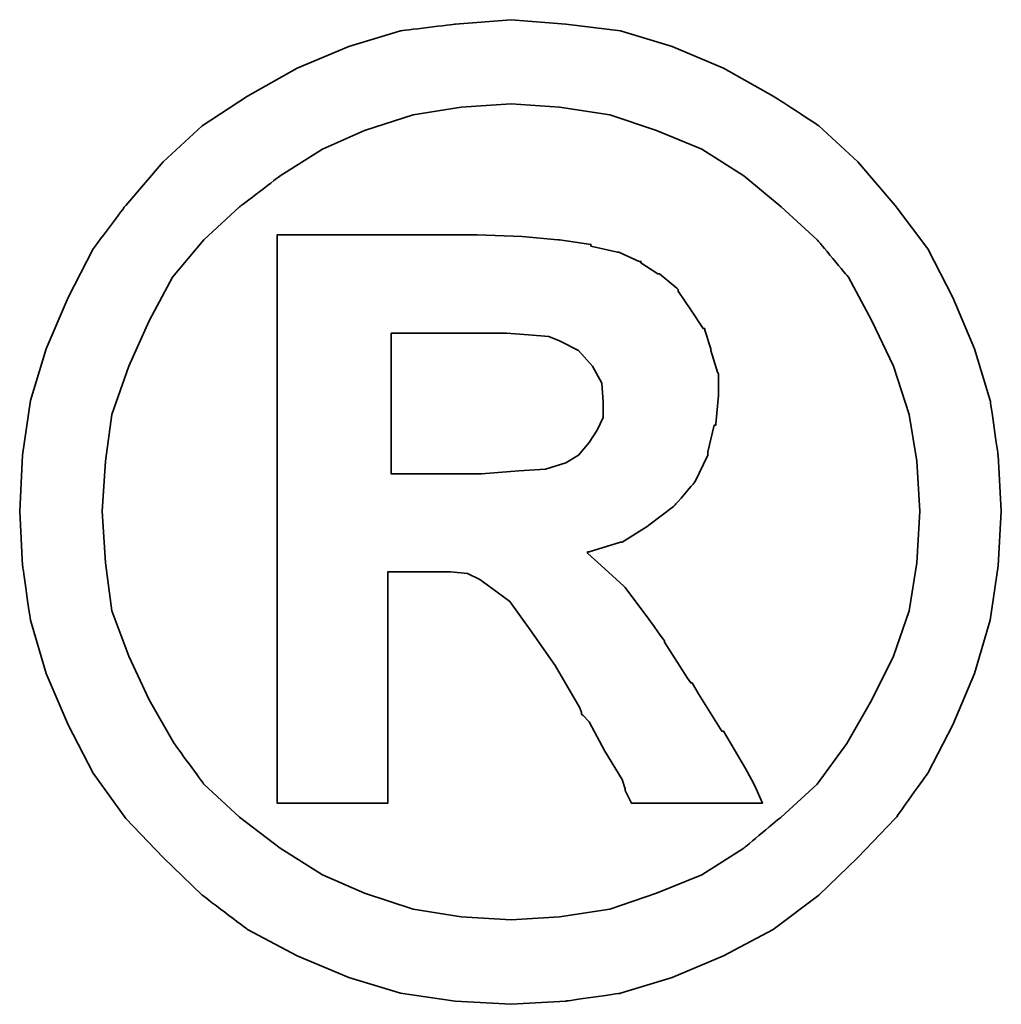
# Model space of a CAD drawing. Header units: millimetres. Extents: x 682 to 919, y 77 to 152.
# Tile 48 of 52: x 864.838 to 865.378, y 98.426 to 98.967. Entities that reach past the tile are written whole.
import ezdxf

# ---------------------------------------------------------------- set-up
doc = ezdxf.new("R2010")
doc.units = ezdxf.units.MM
doc.header["$LTSCALE"] = 0.1
doc.layers.add('DIM', color=4, linetype='CONTINUOUS')
doc.layers.add('layer 1', color=7, linetype='CONTINUOUS')

# ---------------------------------------------------------------- blocks, each defined once
blk = doc.blocks.new('TBI MOTION logo(完整正式版)')
at = {"layer": 'layer 1', "color": 22, "lineweight": 35}
for points, knots in [([(81.20634, 4.98624), (81.20634, 4.98624), (81.18649, 5.32862), (81.18649, 5.32862), (81.18649, 5.32862), (81.18649, 5.32862), (81.13886, 5.66206), (81.13886, 5.66206), (81.13886, 5.66206), (81.13886, 5.66206), (81.04359, 5.97764), (81.04359, 5.97764), (81.04359, 5.97764), (81.04359, 5.97764), (80.91061, 6.29124), (80.91061, 6.29124), (80.91061, 6.29124), (80.91061, 6.29124), (80.75778, 6.58697), (80.75778, 6.58697), (80.75778, 6.58697), (80.75778, 6.58697), (80.5593, 6.85294), (80.5593, 6.85294), (80.5593, 6.85294), (80.5593, 6.85294), (80.33105, 7.1189), (80.33105, 7.1189), (80.33105, 7.1189), (80.33105, 7.1189), (80.09287, 7.33921), (80.09287, 7.33921), (80.09287, 7.33921), (80.09287, 7.33921), (79.815, 7.51982), (79.815, 7.51982), (79.815, 7.51982), (79.815, 7.51982), (79.51133, 7.69051), (79.51133, 7.69051), (79.51133, 7.69051), (79.51133, 7.69051), (79.19773, 7.8235), (79.19773, 7.8235), (79.19773, 7.8235), (79.19773, 7.8235), (78.88215, 7.91877), (78.88215, 7.91877), (78.88215, 7.91877), (78.88215, 7.91877), (78.54871, 7.95846), (78.54871, 7.95846), (78.54871, 7.95846), (78.54871, 7.95846), (78.21526, 7.98625), (78.21526, 7.98625), (78.21526, 7.98625), (78.21526, 7.98625), (77.87388, 7.95846), (77.87388, 7.95846), (77.87388, 7.95846), (77.87388, 7.95846), (77.54044, 7.91877), (77.54044, 7.91877), (77.54044, 7.91877), (77.54044, 7.91877), (77.22485, 7.8235), (77.22485, 7.8235), (77.22485, 7.8235), (77.22485, 7.8235), (76.91027, 7.69051), (76.91027, 7.69051), (76.91027, 7.69051), (76.91027, 7.69051), (76.6056, 7.51982), (76.6056, 7.51982), (76.6056, 7.51982), (76.6056, 7.51982), (76.32972, 7.33921), (76.32972, 7.33921), (76.32972, 7.33921), (76.32972, 7.33921), (76.09154, 7.1189), (76.09154, 7.1189), (76.09154, 7.1189), (76.09154, 7.1189), (75.86329, 6.85294), (75.86329, 6.85294), (75.86329, 6.85294), (75.86329, 6.85294), (75.66382, 6.58697), (75.66382, 6.58697), (75.66382, 6.58697), (75.66382, 6.58697), (75.51099, 6.29124), (75.51099, 6.29124), (75.51099, 6.29124), (75.51099, 6.29124), (75.37702, 5.97764), (75.37702, 5.97764), (75.37702, 5.97764), (75.37702, 5.97764), (75.28175, 5.66206), (75.28175, 5.66206), (75.28175, 5.66206), (75.28175, 5.66206), (75.23411, 5.32862), (75.23411, 5.32862), (75.23411, 5.32862), (75.23411, 5.32862), (75.21625, 4.98624), (75.21625, 4.98624), (75.21625, 4.98624), (75.21625, 4.98624), (75.23411, 4.6528), (75.23411, 4.6528), (75.23411, 4.6528), (75.23411, 4.6528), (75.28175, 4.32035), (75.28175, 4.32035), (75.28175, 4.32035), (75.28175, 4.32035), (75.37702, 3.99583), (75.37702, 3.99583), (75.37702, 3.99583), (75.37702, 3.99583), (75.51099, 3.68224), (75.51099, 3.68224), (75.51099, 3.68224), (75.51099, 3.68224), (75.66382, 3.38749), (75.66382, 3.38749), (75.66382, 3.38749), (75.66382, 3.38749), (75.86329, 3.10963), (75.86329, 3.10963), (75.86329, 3.10963), (75.86329, 3.10963), (76.09154, 2.87145), (76.09154, 2.87145), (76.09154, 2.87145), (76.09154, 2.87145), (76.32972, 2.6432), (76.32972, 2.6432), (76.32972, 2.6432), (76.32972, 2.6432), (76.6056, 2.43381), (76.6056, 2.43381), (76.6056, 2.43381), (76.6056, 2.43381), (76.91027, 2.27205), (76.91027, 2.27205), (76.91027, 2.27205), (76.91027, 2.27205), (77.22485, 2.13906), (77.22485, 2.13906), (77.22485, 2.13906), (77.22485, 2.13906), (77.54044, 2.0438), (77.54044, 2.0438), (77.54044, 2.0438), (77.54044, 2.0438), (77.87388, 1.99616), (77.87388, 1.99616), (77.87388, 1.99616), (77.87388, 1.99616), (78.21526, 1.97631), (78.21526, 1.97631), (78.21526, 1.97631), (78.21526, 1.97631), (78.54871, 1.99616), (78.54871, 1.99616), (78.54871, 1.99616), (78.54871, 1.99616), (78.88215, 2.0438), (78.88215, 2.0438), (78.88215, 2.0438), (78.88215, 2.0438), (79.19773, 2.13906), (79.19773, 2.13906), (79.19773, 2.13906), (79.19773, 2.13906), (79.51133, 2.27205), (79.51133, 2.27205), (79.51133, 2.27205), (79.51133, 2.27205), (79.815, 2.43381), (79.815, 2.43381), (79.815, 2.43381), (79.815, 2.43381), (80.09287, 2.6432), (80.09287, 2.6432), (80.09287, 2.6432), (80.09287, 2.6432), (80.33105, 2.87145), (80.33105, 2.87145), (80.33105, 2.87145), (80.33105, 2.87145), (80.5593, 3.10963), (80.5593, 3.10963), (80.5593, 3.10963), (80.5593, 3.10963), (80.75778, 3.38749), (80.75778, 3.38749), (80.75778, 3.38749), (80.75778, 3.38749), (80.91061, 3.68224), (80.91061, 3.68224), (80.91061, 3.68224), (80.91061, 3.68224), (81.04359, 3.99583), (81.04359, 3.99583), (81.04359, 3.99583), (81.04359, 3.99583), (81.13886, 4.32035), (81.13886, 4.32035), (81.13886, 4.32035), (81.13886, 4.32035), (81.18649, 4.6528), (81.18649, 4.6528), (81.18649, 4.6528), (81.18649, 4.6528), (81.20634, 4.98624), (81.20634, 4.98624)], [0, 0, 0, 0, 0.0178571, 0.0178571, 0.0178571, 0.0178572, 0.0357143, 0.0357143, 0.0357143, 0.0357143, 0.0535714, 0.0535714, 0.0535714, 0.0535714, 0.0714286, 0.0714286, 0.0714286, 0.0714286, 0.0892857, 0.0892857, 0.0892857, 0.0892857, 0.1071429, 0.1071429, 0.1071429, 0.1071429, 0.125, 0.125, 0.125, 0.125, 0.1428571, 0.1428571, 0.1428571, 0.1428572, 0.1607143, 0.1607143, 0.1607143, 0.1607143, 0.1785714, 0.1785714, 0.1785714, 0.1785714, 0.1964286, 0.1964286, 0.1964286, 0.1964286, 0.2142857, 0.2142857, 0.2142857, 0.2142857, 0.2321429, 0.2321429, 0.2321429, 0.2321429, 0.25, 0.25, 0.25, 0.25, 0.2678571, 0.2678571, 0.2678571, 0.2678572, 0.2857143, 0.2857143, 0.2857143, 0.2857143, 0.3035714, 0.3035714, 0.3035714, 0.3035714, 0.3214286, 0.3214286, 0.3214286, 0.3214286, 0.3392857, 0.3392857, 0.3392857, 0.3392857, 0.3571429, 0.3571429, 0.3571429, 0.3571429, 0.375, 0.375, 0.375, 0.375, 0.3928571, 0.3928571, 0.3928571, 0.3928572, 0.4107143, 0.4107143, 0.4107143, 0.4107143, 0.4285714, 0.4285714, 0.4285714, 0.4285714, 0.4464286, 0.4464286, 0.4464286, 0.4464286, 0.4642857, 0.4642857, 0.4642857, 0.4642857, 0.4821429, 0.4821429, 0.4821429, 0.4821429, 0.5, 0.5, 0.5, 0.5, 0.5178571, 0.5178571, 0.5178571, 0.5178572, 0.5357143, 0.5357143, 0.5357143, 0.5357143, 0.5535714, 0.5535714, 0.5535714, 0.5535714, 0.5714286, 0.5714286, 0.5714286, 0.5714286, 0.5892857, 0.5892857, 0.5892857, 0.5892857, 0.6071429, 0.6071429, 0.6071429, 0.6071429, 0.625, 0.625, 0.625, 0.625, 0.6428571, 0.6428571, 0.6428571, 0.6428572, 0.6607143, 0.6607143, 0.6607143, 0.6607143, 0.6785714, 0.6785714, 0.6785714, 0.6785714, 0.6964286, 0.6964286, 0.6964286, 0.6964286, 0.7142857, 0.7142857, 0.7142857, 0.7142857, 0.7321429, 0.7321429, 0.7321429, 0.7321429, 0.75, 0.75, 0.75, 0.75, 0.7678571, 0.7678571, 0.7678571, 0.7678572, 0.7857143, 0.7857143, 0.7857143, 0.7857143, 0.8035714, 0.8035714, 0.8035714, 0.8035714, 0.8214286, 0.8214286, 0.8214286, 0.8214286, 0.8392857, 0.8392857, 0.8392857, 0.8392857, 0.8571429, 0.8571429, 0.8571429, 0.8571429, 0.875, 0.875, 0.875, 0.875, 0.8928571, 0.8928571, 0.8928571, 0.8928572, 0.9107143, 0.9107143, 0.9107143, 0.9107143, 0.9285714, 0.9285714, 0.9285714, 0.9285714, 0.9464286, 0.9464286, 0.9464286, 0.9464286, 0.9642857, 0.9642857, 0.9642857, 0.9642857, 0.9821429, 0.9821429, 0.9821429, 0.9821429, 1, 1, 1, 1]), ([(80.71014, 4.98624), (80.71014, 4.98624), (80.69129, 5.29091), (80.69129, 5.29091), (80.69129, 5.29091), (80.69129, 5.29091), (80.64464, 5.57672), (80.64464, 5.57672), (80.64464, 5.57672), (80.64464, 5.57672), (80.54937, 5.87245), (80.54937, 5.87245), (80.54937, 5.87245), (80.54937, 5.87245), (80.41639, 6.14833), (80.41639, 6.14833), (80.41639, 6.14833), (80.41639, 6.14833), (80.27349, 6.41429), (80.27349, 6.41429), (80.27349, 6.41429), (80.27349, 6.41429), (80.08295, 6.64255), (80.08295, 6.64255), (80.08295, 6.64255), (80.08295, 6.64255), (79.86264, 6.84301), (79.86264, 6.84301), (79.86264, 6.84301), (79.86264, 6.84301), (79.63439, 7.03355), (79.63439, 7.03355), (79.63439, 7.03355), (79.63439, 7.03355), (79.37835, 7.1963), (79.37835, 7.1963), (79.37835, 7.1963), (79.37835, 7.1963), (79.10246, 7.30944), (79.10246, 7.30944), (79.10246, 7.30944), (79.10246, 7.30944), (78.81665, 7.40471), (78.81665, 7.40471), (78.81665, 7.40471), (78.81665, 7.40471), (78.511, 7.45234), (78.511, 7.45234), (78.511, 7.45234), (78.511, 7.45234), (78.21526, 7.47219), (78.21526, 7.47219), (78.21526, 7.47219), (78.21526, 7.47219), (77.9106, 7.45234), (77.9106, 7.45234), (77.9106, 7.45234), (77.9106, 7.45234), (77.61685, 7.40471), (77.61685, 7.40471), (77.61685, 7.40471), (77.61685, 7.40471), (77.32012, 7.30944), (77.32012, 7.30944), (77.32012, 7.30944), (77.32012, 7.30944), (77.06309, 7.1963), (77.06309, 7.1963), (77.06309, 7.1963), (77.06309, 7.1963), (76.80606, 7.03355), (76.80606, 7.03355), (76.80606, 7.03355), (76.80606, 7.03355), (76.55797, 6.84301), (76.55797, 6.84301), (76.55797, 6.84301), (76.55797, 6.84301), (76.34063, 6.64255), (76.34063, 6.64255), (76.34063, 6.64255), (76.34063, 6.64255), (76.1491, 6.41429), (76.1491, 6.41429), (76.1491, 6.41429), (76.1491, 6.41429), (76.0062, 6.14833), (76.0062, 6.14833), (76.0062, 6.14833), (76.0062, 6.14833), (75.88314, 5.87245), (75.88314, 5.87245), (75.88314, 5.87245), (75.88314, 5.87245), (75.77794, 5.57672), (75.77794, 5.57672), (75.77794, 5.57672), (75.77794, 5.57672), (75.73924, 5.29091), (75.73924, 5.29091), (75.73924, 5.29091), (75.73924, 5.29091), (75.72039, 4.98624), (75.72039, 4.98624), (75.72039, 4.98624), (75.72039, 4.98624), (75.73924, 4.67165), (75.73924, 4.67165), (75.73924, 4.67165), (75.73924, 4.67165), (75.77794, 4.37791), (75.77794, 4.37791), (75.77794, 4.37791), (75.77794, 4.37791), (75.88314, 4.10102), (75.88314, 4.10102), (75.88314, 4.10102), (75.88314, 4.10102), (76.0062, 3.83407), (76.0062, 3.83407), (76.0062, 3.83407), (76.0062, 3.83407), (76.15902, 3.56811), (76.15902, 3.56811), (76.15902, 3.56811), (76.15902, 3.56811), (76.34063, 3.32001), (76.34063, 3.32001), (76.34063, 3.32001), (76.34063, 3.32001), (76.55797, 3.11955), (76.55797, 3.11955), (76.55797, 3.11955), (76.55797, 3.11955), (76.80606, 2.92901), (76.80606, 2.92901), (76.80606, 2.92901), (76.80606, 2.92901), (77.06309, 2.76725), (77.06309, 2.76725), (77.06309, 2.76725), (77.06309, 2.76725), (77.32012, 2.65412), (77.32012, 2.65412), (77.32012, 2.65412), (77.32012, 2.65412), (77.61685, 2.55786), (77.61685, 2.55786), (77.61685, 2.55786), (77.61685, 2.55786), (77.9106, 2.51022), (77.9106, 2.51022), (77.9106, 2.51022), (77.9106, 2.51022), (78.21526, 2.49137), (78.21526, 2.49137), (78.21526, 2.49137), (78.21526, 2.49137), (78.511, 2.51022), (78.511, 2.51022), (78.511, 2.51022), (78.511, 2.51022), (78.81665, 2.55786), (78.81665, 2.55786), (78.81665, 2.55786), (78.81665, 2.55786), (79.10246, 2.65412), (79.10246, 2.65412), (79.10246, 2.65412), (79.10246, 2.65412), (79.37835, 2.76725), (79.37835, 2.76725), (79.37835, 2.76725), (79.37835, 2.76725), (79.63439, 2.92901), (79.63439, 2.92901), (79.63439, 2.92901), (79.63439, 2.92901), (79.86264, 3.11955), (79.86264, 3.11955), (79.86264, 3.11955), (79.86264, 3.11955), (80.08295, 3.32001), (80.08295, 3.32001), (80.08295, 3.32001), (80.08295, 3.32001), (80.26356, 3.56811), (80.26356, 3.56811), (80.26356, 3.56811), (80.26356, 3.56811), (80.41639, 3.83407), (80.41639, 3.83407), (80.41639, 3.83407), (80.41639, 3.83407), (80.54937, 4.10102), (80.54937, 4.10102), (80.54937, 4.10102), (80.54937, 4.10102), (80.64464, 4.37791), (80.64464, 4.37791), (80.64464, 4.37791), (80.64464, 4.37791), (80.69129, 4.67165), (80.69129, 4.67165), (80.69129, 4.67165), (80.69129, 4.67165), (80.71014, 4.98624), (80.71014, 4.98624)], [0, 0, 0, 0, 0.0192308, 0.0192308, 0.0192308, 0.0192308, 0.0384615, 0.0384615, 0.0384615, 0.0384615, 0.0576923, 0.0576923, 0.0576923, 0.0576923, 0.0769231, 0.0769231, 0.0769231, 0.0769231, 0.0961538, 0.0961538, 0.0961538, 0.0961539, 0.1153846, 0.1153846, 0.1153846, 0.1153846, 0.1346154, 0.1346154, 0.1346154, 0.1346154, 0.1538462, 0.1538462, 0.1538462, 0.1538462, 0.1730769, 0.1730769, 0.1730769, 0.1730769, 0.1923077, 0.1923077, 0.1923077, 0.1923077, 0.2115385, 0.2115385, 0.2115385, 0.2115385, 0.2307692, 0.2307692, 0.2307692, 0.2307692, 0.25, 0.25, 0.25, 0.25, 0.2692308, 0.2692308, 0.2692308, 0.2692308, 0.2884615, 0.2884615, 0.2884615, 0.2884615, 0.3076923, 0.3076923, 0.3076923, 0.3076923, 0.3269231, 0.3269231, 0.3269231, 0.3269231, 0.3461538, 0.3461538, 0.3461538, 0.3461539, 0.3653846, 0.3653846, 0.3653846, 0.3653846, 0.3846154, 0.3846154, 0.3846154, 0.3846154, 0.4038462, 0.4038462, 0.4038462, 0.4038462, 0.4230769, 0.4230769, 0.4230769, 0.4230769, 0.4423077, 0.4423077, 0.4423077, 0.4423077, 0.4615385, 0.4615385, 0.4615385, 0.4615385, 0.4807692, 0.4807692, 0.4807692, 0.4807692, 0.5, 0.5, 0.5, 0.5, 0.5192308, 0.5192308, 0.5192308, 0.5192308, 0.5384615, 0.5384615, 0.5384615, 0.5384615, 0.5576923, 0.5576923, 0.5576923, 0.5576923, 0.5769231, 0.5769231, 0.5769231, 0.5769231, 0.5961538, 0.5961538, 0.5961538, 0.5961539, 0.6153846, 0.6153846, 0.6153846, 0.6153846, 0.6346154, 0.6346154, 0.6346154, 0.6346154, 0.6538462, 0.6538462, 0.6538462, 0.6538462, 0.6730769, 0.6730769, 0.6730769, 0.6730769, 0.6923077, 0.6923077, 0.6923077, 0.6923077, 0.7115385, 0.7115385, 0.7115385, 0.7115385, 0.7307692, 0.7307692, 0.7307692, 0.7307692, 0.75, 0.75, 0.75, 0.75, 0.7692308, 0.7692308, 0.7692308, 0.7692308, 0.7884615, 0.7884615, 0.7884615, 0.7884615, 0.8076923, 0.8076923, 0.8076923, 0.8076923, 0.8269231, 0.8269231, 0.8269231, 0.8269231, 0.8461538, 0.8461538, 0.8461538, 0.8461539, 0.8653846, 0.8653846, 0.8653846, 0.8653846, 0.8846154, 0.8846154, 0.8846154, 0.8846154, 0.9038462, 0.9038462, 0.9038462, 0.9038462, 0.9230769, 0.9230769, 0.9230769, 0.9230769, 0.9423077, 0.9423077, 0.9423077, 0.9423077, 0.9615385, 0.9615385, 0.9615385, 0.9615385, 0.9807692, 0.9807692, 0.9807692, 0.9807692, 1, 1, 1, 1]), ([(76.78721, 3.2823), (76.78721, 3.2823), (76.78721, 3.32001), (76.78721, 3.32001), (76.78721, 3.32001), (76.78721, 3.32001), (76.78721, 3.42422), (76.78721, 3.42422), (76.78721, 3.42422), (76.78721, 3.42422), (76.78721, 3.59689), (76.78721, 3.59689), (76.78721, 3.59689), (76.78721, 3.59689), (76.78721, 3.80529), (76.78721, 3.80529), (76.78721, 3.80529), (76.78721, 3.80529), (76.78721, 4.0524), (76.78721, 4.0524), (76.78721, 4.0524), (76.78721, 4.0524), (76.78721, 4.32035), (76.78721, 4.32035), (76.78721, 4.32035), (76.78721, 4.32035), (76.78721, 4.92868), (76.78721, 4.92868), (76.78721, 4.92868), (76.78721, 4.92868), (76.78721, 5.53801), (76.78721, 5.53801), (76.78721, 5.53801), (76.78721, 5.53801), (76.78721, 5.82482), (76.78721, 5.82482), (76.78721, 5.82482), (76.78721, 5.82482), (76.78721, 6.07291), (76.78721, 6.07291), (76.78721, 6.07291), (76.78721, 6.07291), (76.78721, 6.30017), (76.78721, 6.30017), (76.78721, 6.30017), (76.78721, 6.30017), (76.78721, 6.45399), (76.78721, 6.45399), (76.78721, 6.45399), (76.78721, 6.45399), (76.78721, 6.5572), (76.78721, 6.5572), (76.78721, 6.5572), (76.78721, 6.5572), (76.78721, 6.59689), (76.78721, 6.59689), (76.78721, 6.59689), (76.78721, 6.59689), (76.78721, 6.67232), (76.78721, 6.67232), (76.78721, 6.67232), (76.78721, 6.67232), (76.8537, 6.67232), (76.8537, 6.67232), (76.8537, 6.67232), (76.8537, 6.67232), (76.87355, 6.67232), (76.87355, 6.67232), (76.87355, 6.67232), (76.87355, 6.67232), (76.91027, 6.67232), (76.91027, 6.67232), (76.91027, 6.67232), (76.91027, 6.67232), (77.04424, 6.67232), (77.04424, 6.67232), (77.04424, 6.67232), (77.04424, 6.67232), (77.22485, 6.67232), (77.22485, 6.67232), (77.22485, 6.67232), (77.22485, 6.67232), (77.43524, 6.67232), (77.43524, 6.67232), (77.43524, 6.67232), (77.43524, 6.67232), (77.65357, 6.67232), (77.65357, 6.67232), (77.65357, 6.67232), (77.65357, 6.67232), (77.82625, 6.67232), (77.82625, 6.67232), (77.82625, 6.67232), (77.82625, 6.67232), (77.94037, 6.67232), (77.94037, 6.67232), (77.94037, 6.67232), (77.94037, 6.67232), (77.97709, 6.67232), (77.97709, 6.67232), (77.97709, 6.67232), (77.97709, 6.67232), (77.99694, 6.67232), (77.99694, 6.67232), (77.99694, 6.67232), (77.99694, 6.67232), (78.00686, 6.67232), (78.00686, 6.67232), (78.00686, 6.67232), (78.00686, 6.67232), (78.28275, 6.6624), (78.28275, 6.6624), (78.28275, 6.6624), (78.28275, 6.6624), (78.50107, 6.64255), (78.50107, 6.64255), (78.50107, 6.64255), (78.50107, 6.64255), (78.511, 6.64255), (78.511, 6.64255), (78.511, 6.64255), (78.511, 6.64255), (78.70154, 6.61476), (78.70154, 6.61476), (78.70154, 6.61476), (78.70154, 6.61476), (78.70154, 6.60483), (78.70154, 6.60483), (78.70154, 6.60483), (78.70154, 6.60483), (78.86429, 6.56713), (78.86429, 6.56713), (78.86429, 6.56713), (78.86429, 6.56713), (78.87223, 6.56713), (78.87223, 6.56713), (78.87223, 6.56713), (78.87223, 6.56713), (78.99727, 6.51056), (78.99727, 6.51056), (78.99727, 6.51056), (78.99727, 6.51056), (79.00719, 6.51056), (79.00719, 6.51056), (79.00719, 6.51056), (79.00719, 6.51056), (79.00719, 6.50162), (79.00719, 6.50162), (79.00719, 6.50162), (79.00719, 6.50162), (79.1104, 6.43415), (79.1104, 6.43415), (79.1104, 6.43415), (79.1104, 6.43415), (79.12132, 6.43415), (79.12132, 6.43415), (79.12132, 6.43415), (79.12132, 6.43415), (79.22552, 6.34781), (79.22552, 6.34781), (79.22552, 6.34781), (79.22552, 6.34781), (79.23544, 6.33888), (79.23544, 6.33888), (79.23544, 6.33888), (79.23544, 6.33888), (79.23544, 6.32895), (79.23544, 6.32895), (79.23544, 6.32895), (79.23544, 6.32895), (79.31087, 6.21483), (79.31087, 6.21483), (79.31087, 6.21483), (79.31087, 6.21483), (79.38629, 6.1007), (79.38629, 6.1007), (79.38629, 6.1007), (79.38629, 6.1007), (79.3972, 6.1007), (79.3972, 6.1007), (79.3972, 6.1007), (79.3972, 6.1007), (79.3972, 6.09078), (79.3972, 6.09078), (79.3972, 6.09078), (79.3972, 6.09078), (79.43392, 5.97764), (79.43392, 5.97764), (79.43392, 5.97764), (79.43392, 5.97764), (79.43392, 5.96772), (79.43392, 5.96772), (79.43392, 5.96772), (79.43392, 5.96772), (79.47362, 5.83474), (79.47362, 5.83474), (79.47362, 5.83474), (79.47362, 5.83474), (79.48156, 5.82482), (79.48156, 5.82482), (79.48156, 5.82482), (79.48156, 5.82482), (79.48156, 5.69977), (79.48156, 5.69977), (79.48156, 5.69977), (79.48156, 5.69977), (79.48156, 5.69183), (79.48156, 5.69183), (79.48156, 5.69183), (79.48156, 5.69183), (79.4637, 5.51915), (79.4637, 5.51915), (79.4637, 5.51915), (79.4637, 5.51915), (79.4637, 5.51122), (79.4637, 5.51122), (79.4637, 5.51122), (79.4637, 5.51122), (79.45377, 5.51122), (79.45377, 5.51122), (79.45377, 5.51122), (79.45377, 5.51122), (79.41507, 5.34847), (79.41507, 5.34847), (79.41507, 5.34847), (79.41507, 5.34847), (79.41507, 5.33854), (79.41507, 5.33854), (79.41507, 5.33854), (79.41507, 5.33854), (79.41507, 5.32862), (79.41507, 5.32862), (79.41507, 5.32862), (79.41507, 5.32862), (79.33865, 5.16785), (79.33865, 5.16785), (79.33865, 5.16785), (79.33865, 5.16785), (79.33071, 5.15693), (79.33071, 5.15693), (79.33071, 5.15693), (79.33071, 5.15693), (79.2156, 5.02495), (79.2156, 5.02495), (79.2156, 5.02495), (79.2156, 5.02495), (79.20567, 5.01502), (79.20567, 5.01502), (79.20567, 5.01502), (79.20567, 5.01502), (79.05483, 4.89991), (79.05483, 4.89991), (79.05483, 4.89991), (79.05483, 4.89991), (79.04491, 4.89197), (79.04491, 4.89197), (79.04491, 4.89197), (79.04491, 4.89197), (78.89208, 4.7967), (78.89208, 4.7967), (78.89208, 4.7967), (78.89208, 4.7967), (78.88215, 4.7967), (78.88215, 4.7967), (78.88215, 4.7967), (78.88215, 4.7967), (78.69161, 4.73913), (78.69161, 4.73913), (78.69161, 4.73913), (78.69161, 4.73913), (78.68169, 4.73913), (78.68169, 4.73913), (78.68169, 4.73913), (78.68169, 4.73913), (78.68169, 4.72921), (78.68169, 4.72921), (78.68169, 4.72921), (78.68169, 4.72921), (78.78688, 4.63394), (78.78688, 4.63394), (78.78688, 4.63394), (78.78688, 4.63394), (78.902, 4.52875), (78.902, 4.52875), (78.902, 4.52875), (78.902, 4.52875), (78.91093, 4.52081), (78.91093, 4.52081), (78.91093, 4.52081), (78.91093, 4.52081), (79.02506, 4.36798), (79.02506, 4.36798), (79.02506, 4.36798), (79.02506, 4.36798), (79.1501, 4.1953), (79.1501, 4.1953), (79.1501, 4.1953), (79.1501, 4.1953), (79.1501, 4.18736), (79.1501, 4.18736), (79.1501, 4.18736), (79.1501, 4.18736), (79.29201, 3.96705), (79.29201, 3.96705), (79.29201, 3.96705), (79.29201, 3.96705), (79.31087, 3.93828), (79.31087, 3.93828), (79.31087, 3.93828), (79.31087, 3.93828), (79.32079, 3.93828), (79.32079, 3.93828), (79.32079, 3.93828), (79.32079, 3.93828), (79.3585, 3.87178), (79.3585, 3.87178), (79.3585, 3.87178), (79.3585, 3.87178), (79.50141, 3.64353), (79.50141, 3.64353), (79.50141, 3.64353), (79.50141, 3.64353), (79.51133, 3.64353), (79.51133, 3.64353), (79.51133, 3.64353), (79.51133, 3.64353), (79.64431, 3.41528), (79.64431, 3.41528), (79.64431, 3.41528), (79.64431, 3.41528), (79.68202, 3.3478), (79.68202, 3.3478), (79.68202, 3.3478), (79.68202, 3.3478), (79.70187, 3.31009), (79.70187, 3.31009), (79.70187, 3.31009), (79.70187, 3.31009), (79.7495, 3.2049), (79.7495, 3.2049), (79.7495, 3.2049), (79.7495, 3.2049), (79.64431, 3.2049), (79.64431, 3.2049), (79.64431, 3.2049), (79.64431, 3.2049), (79.62546, 3.2049), (79.62546, 3.2049), (79.62546, 3.2049), (79.62546, 3.2049), (79.53912, 3.2049), (79.53912, 3.2049), (79.53912, 3.2049), (79.53912, 3.2049), (79.31087, 3.2049), (79.31087, 3.2049), (79.31087, 3.2049), (79.31087, 3.2049), (79.08262, 3.2049), (79.08262, 3.2049), (79.08262, 3.2049), (79.08262, 3.2049), (79.00719, 3.2049), (79.00719, 3.2049), (79.00719, 3.2049), (79.00719, 3.2049), (78.98735, 3.2049), (78.98735, 3.2049), (78.98735, 3.2049), (78.98735, 3.2049), (78.94964, 3.2049), (78.94964, 3.2049), (78.94964, 3.2049), (78.94964, 3.2049), (78.92979, 3.24459), (78.92979, 3.24459), (78.92979, 3.24459), (78.92979, 3.24459), (78.91093, 3.2823), (78.91093, 3.2823), (78.91093, 3.2823), (78.91093, 3.2823), (78.91093, 3.29223), (78.91093, 3.29223), (78.91093, 3.29223), (78.91093, 3.29223), (78.89208, 3.3478), (78.89208, 3.3478), (78.89208, 3.3478), (78.89208, 3.3478), (78.78688, 3.52048), (78.78688, 3.52048), (78.78688, 3.52048), (78.78688, 3.52048), (78.69161, 3.7001), (78.69161, 3.7001), (78.69161, 3.7001), (78.69161, 3.7001), (78.6539, 3.7388), (78.6539, 3.7388), (78.6539, 3.7388), (78.6539, 3.7388), (78.64398, 3.74873), (78.64398, 3.74873), (78.64398, 3.74873), (78.64398, 3.74873), (78.64398, 3.75766), (78.64398, 3.75766), (78.64398, 3.75766), (78.64398, 3.75766), (78.63405, 3.78644), (78.63405, 3.78644), (78.63405, 3.78644), (78.63405, 3.78644), (78.48321, 4.04347), (78.48321, 4.04347), (78.48321, 4.04347), (78.48321, 4.04347), (78.33038, 4.2618), (78.33038, 4.2618), (78.33038, 4.2618), (78.33038, 4.2618), (78.20732, 4.43447), (78.20732, 4.43447), (78.20732, 4.43447), (78.20732, 4.43447), (78.09221, 4.52081), (78.09221, 4.52081), (78.09221, 4.52081), (78.09221, 4.52081), (78.02472, 4.56845), (78.02472, 4.56845), (78.02472, 4.56845), (78.02472, 4.56845), (77.9493, 4.60616), (77.9493, 4.60616), (77.9493, 4.60616), (77.9493, 4.60616), (77.8451, 4.61608), (77.8451, 4.61608), (77.8451, 4.61608), (77.8451, 4.61608), (77.71113, 4.61608), (77.71113, 4.61608), (77.71113, 4.61608), (77.71113, 4.61608), (77.69128, 4.61608), (77.69128, 4.61608), (77.69128, 4.61608), (77.69128, 4.61608), (77.67342, 4.61608), (77.67342, 4.61608), (77.67342, 4.61608), (77.67342, 4.61608), (77.5583, 4.61608), (77.5583, 4.61608), (77.5583, 4.61608), (77.5583, 4.61608), (77.46303, 4.61608), (77.46303, 4.61608), (77.46303, 4.61608), (77.46303, 4.61608), (77.46303, 4.54761), (77.46303, 4.54761), (77.46303, 4.54761), (77.46303, 4.54761), (77.46303, 4.47318), (77.46303, 4.47318), (77.46303, 4.47318), (77.46303, 4.47318), (77.46303, 4.24294), (77.46303, 4.24294), (77.46303, 4.24294), (77.46303, 4.24294), (77.46303, 3.99583), (77.46303, 3.99583), (77.46303, 3.99583), (77.46303, 3.99583), (77.46303, 3.72888), (77.46303, 3.72888), (77.46303, 3.72888), (77.46303, 3.72888), (77.46303, 3.51055), (77.46303, 3.51055), (77.46303, 3.51055), (77.46303, 3.51055), (77.46303, 3.42422), (77.46303, 3.42422), (77.46303, 3.42422), (77.46303, 3.42422), (77.46303, 3.35773), (77.46303, 3.35773), (77.46303, 3.35773), (77.46303, 3.35773), (77.46303, 3.30017), (77.46303, 3.30017), (77.46303, 3.30017), (77.46303, 3.30017), (77.46303, 3.2823), (77.46303, 3.2823), (77.46303, 3.2823), (77.46303, 3.2823), (77.46303, 3.2049), (77.46303, 3.2049), (77.46303, 3.2049), (77.46303, 3.2049), (77.39753, 3.2049), (77.39753, 3.2049), (77.39753, 3.2049), (77.39753, 3.2049), (77.37768, 3.2049), (77.37768, 3.2049), (77.37768, 3.2049), (77.37768, 3.2049), (77.32012, 3.2049), (77.32012, 3.2049), (77.32012, 3.2049), (77.32012, 3.2049), (77.12165, 3.2049), (77.12165, 3.2049), (77.12165, 3.2049), (77.12165, 3.2049), (76.94897, 3.2049), (76.94897, 3.2049), (76.94897, 3.2049), (76.94897, 3.2049), (76.8924, 3.2049), (76.8924, 3.2049), (76.8924, 3.2049), (76.8924, 3.2049), (76.8537, 3.2049), (76.8537, 3.2049), (76.8537, 3.2049), (76.8537, 3.2049), (76.78721, 3.2049), (76.78721, 3.2049), (76.78721, 3.2049), (76.78721, 3.2049), (76.78721, 3.2823), (76.78721, 3.2823)], [0, 0, 0, 0, 0.0074074, 0.0074074, 0.0074074, 0.0074074, 0.0148148, 0.0148148, 0.0148148, 0.0148148, 0.0222222, 0.0222222, 0.0222222, 0.0222222, 0.0296296, 0.0296296, 0.0296296, 0.0296296, 0.037037, 0.037037, 0.037037, 0.037037, 0.0444444, 0.0444444, 0.0444444, 0.0444445, 0.0518519, 0.0518519, 0.0518519, 0.0518519, 0.0592593, 0.0592593, 0.0592593, 0.0592593, 0.0666667, 0.0666667, 0.0666667, 0.0666667, 0.0740741, 0.0740741, 0.0740741, 0.0740741, 0.0814815, 0.0814815, 0.0814815, 0.0814815, 0.0888889, 0.0888889, 0.0888889, 0.0888889, 0.0962963, 0.0962963, 0.0962963, 0.0962963, 0.1037037, 0.1037037, 0.1037037, 0.1037037, 0.1111111, 0.1111111, 0.1111111, 0.1111111, 0.1185185, 0.1185185, 0.1185185, 0.1185185, 0.1259259, 0.1259259, 0.1259259, 0.1259259, 0.1333333, 0.1333333, 0.1333333, 0.1333333, 0.1407407, 0.1407407, 0.1407407, 0.1407408, 0.1481481, 0.1481481, 0.1481481, 0.1481482, 0.1555556, 0.1555556, 0.1555556, 0.1555556, 0.162963, 0.162963, 0.162963, 0.162963, 0.1703704, 0.1703704, 0.1703704, 0.1703704, 0.1777778, 0.1777778, 0.1777778, 0.1777778, 0.1851852, 0.1851852, 0.1851852, 0.1851852, 0.1925926, 0.1925926, 0.1925926, 0.1925926, 0.2, 0.2, 0.2, 0.2, 0.2074074, 0.2074074, 0.2074074, 0.2074074, 0.2148148, 0.2148148, 0.2148148, 0.2148148, 0.2222222, 0.2222222, 0.2222222, 0.2222222, 0.2296296, 0.2296296, 0.2296296, 0.2296296, 0.237037, 0.237037, 0.237037, 0.237037, 0.2444444, 0.2444444, 0.2444444, 0.2444445, 0.2518519, 0.2518519, 0.2518519, 0.2518519, 0.2592593, 0.2592593, 0.2592593, 0.2592593, 0.2666667, 0.2666667, 0.2666667, 0.2666667, 0.2740741, 0.2740741, 0.2740741, 0.2740741, 0.2814815, 0.2814815, 0.2814815, 0.2814815, 0.2888889, 0.2888889, 0.2888889, 0.2888889, 0.2962963, 0.2962963, 0.2962963, 0.2962963, 0.3037037, 0.3037037, 0.3037037, 0.3037037, 0.3111111, 0.3111111, 0.3111111, 0.3111111, 0.3185185, 0.3185185, 0.3185185, 0.3185185, 0.3259259, 0.3259259, 0.3259259, 0.3259259, 0.3333333, 0.3333333, 0.3333333, 0.3333333, 0.3407407, 0.3407407, 0.3407407, 0.3407408, 0.3481481, 0.3481481, 0.3481481, 0.3481482, 0.3555556, 0.3555556, 0.3555556, 0.3555556, 0.362963, 0.362963, 0.362963, 0.362963, 0.3703704, 0.3703704, 0.3703704, 0.3703704, 0.3777778, 0.3777778, 0.3777778, 0.3777778, 0.3851852, 0.3851852, 0.3851852, 0.3851852, 0.3925926, 0.3925926, 0.3925926, 0.3925926, 0.4, 0.4, 0.4, 0.4, 0.4074074, 0.4074074, 0.4074074, 0.4074074, 0.4148148, 0.4148148, 0.4148148, 0.4148148, 0.4222222, 0.4222222, 0.4222222, 0.4222222, 0.4296296, 0.4296296, 0.4296296, 0.4296296, 0.437037, 0.437037, 0.437037, 0.437037, 0.4444444, 0.4444444, 0.4444444, 0.4444445, 0.4518519, 0.4518519, 0.4518519, 0.4518519, 0.4592593, 0.4592593, 0.4592593, 0.4592593, 0.4666667, 0.4666667, 0.4666667, 0.4666667, 0.4740741, 0.4740741, 0.4740741, 0.4740741, 0.4814815, 0.4814815, 0.4814815, 0.4814815, 0.4888889, 0.4888889, 0.4888889, 0.4888889, 0.4962963, 0.4962963, 0.4962963, 0.4962963, 0.5037037, 0.5037037, 0.5037037, 0.5037037, 0.5111111, 0.5111111, 0.5111111, 0.5111111, 0.5185185, 0.5185185, 0.5185185, 0.5185185, 0.5259259, 0.5259259, 0.5259259, 0.5259259, 0.5333333, 0.5333333, 0.5333333, 0.5333333, 0.5407407, 0.5407407, 0.5407407, 0.5407408, 0.5481481, 0.5481481, 0.5481481, 0.5481482, 0.5555556, 0.5555556, 0.5555556, 0.5555556, 0.562963, 0.562963, 0.562963, 0.562963, 0.5703704, 0.5703704, 0.5703704, 0.5703704, 0.5777778, 0.5777778, 0.5777778, 0.5777778, 0.5851852, 0.5851852, 0.5851852, 0.5851852, 0.5925926, 0.5925926, 0.5925926, 0.5925926, 0.6, 0.6, 0.6, 0.6, 0.6074074, 0.6074074, 0.6074074, 0.6074074, 0.6148148, 0.6148148, 0.6148148, 0.6148148, 0.6222222, 0.6222222, 0.6222222, 0.6222222, 0.6296296, 0.6296296, 0.6296296, 0.6296296, 0.637037, 0.637037, 0.637037, 0.637037, 0.6444444, 0.6444444, 0.6444444, 0.6444445, 0.6518519, 0.6518519, 0.6518519, 0.6518519, 0.6592593, 0.6592593, 0.6592593, 0.6592593, 0.6666667, 0.6666667, 0.6666667, 0.6666667, 0.6740741, 0.6740741, 0.6740741, 0.6740741, 0.6814815, 0.6814815, 0.6814815, 0.6814815, 0.6888889, 0.6888889, 0.6888889, 0.6888889, 0.6962963, 0.6962963, 0.6962963, 0.6962963, 0.7037037, 0.7037037, 0.7037037, 0.7037037, 0.7111111, 0.7111111, 0.7111111, 0.7111111, 0.7185185, 0.7185185, 0.7185185, 0.7185185, 0.7259259, 0.7259259, 0.7259259, 0.7259259, 0.7333333, 0.7333333, 0.7333333, 0.7333333, 0.7407407, 0.7407407, 0.7407407, 0.7407408, 0.7481481, 0.7481481, 0.7481481, 0.7481482, 0.7555556, 0.7555556, 0.7555556, 0.7555556, 0.762963, 0.762963, 0.762963, 0.762963, 0.7703704, 0.7703704, 0.7703704, 0.7703704, 0.7777778, 0.7777778, 0.7777778, 0.7777778, 0.7851852, 0.7851852, 0.7851852, 0.7851852, 0.7925926, 0.7925926, 0.7925926, 0.7925926, 0.8, 0.8, 0.8, 0.8, 0.8074074, 0.8074074, 0.8074074, 0.8074074, 0.8148148, 0.8148148, 0.8148148, 0.8148148, 0.8222222, 0.8222222, 0.8222222, 0.8222222, 0.8296296, 0.8296296, 0.8296296, 0.8296296, 0.837037, 0.837037, 0.837037, 0.837037, 0.8444444, 0.8444444, 0.8444444, 0.8444445, 0.8518519, 0.8518519, 0.8518519, 0.8518519, 0.8592593, 0.8592593, 0.8592593, 0.8592593, 0.8666667, 0.8666667, 0.8666667, 0.8666667, 0.8740741, 0.8740741, 0.8740741, 0.8740741, 0.8814815, 0.8814815, 0.8814815, 0.8814815, 0.8888889, 0.8888889, 0.8888889, 0.8888889, 0.8962963, 0.8962963, 0.8962963, 0.8962963, 0.9037037, 0.9037037, 0.9037037, 0.9037037, 0.9111111, 0.9111111, 0.9111111, 0.9111111, 0.9185185, 0.9185185, 0.9185185, 0.9185185, 0.9259259, 0.9259259, 0.9259259, 0.9259259, 0.9333333, 0.9333333, 0.9333333, 0.9333333, 0.9407407, 0.9407407, 0.9407407, 0.9407408, 0.9481481, 0.9481481, 0.9481481, 0.9481482, 0.9555556, 0.9555556, 0.9555556, 0.9555556, 0.962963, 0.962963, 0.962963, 0.962963, 0.9703704, 0.9703704, 0.9703704, 0.9703704, 0.9777778, 0.9777778, 0.9777778, 0.9777778, 0.9851852, 0.9851852, 0.9851852, 0.9851852, 0.9925926, 0.9925926, 0.9925926, 0.9925926, 1, 1, 1, 1]), ([(77.48288, 6.07291), (77.48288, 6.07291), (77.48288, 5.99551), (77.48288, 5.99551), (77.48288, 5.99551), (77.48288, 5.99551), (77.48288, 5.82482), (77.48288, 5.82482), (77.48288, 5.82482), (77.48288, 5.82482), (77.48288, 5.63328), (77.48288, 5.63328), (77.48288, 5.63328), (77.48288, 5.63328), (77.48288, 5.46358), (77.48288, 5.46358), (77.48288, 5.46358), (77.48288, 5.46358), (77.48288, 5.29091), (77.48288, 5.29091), (77.48288, 5.29091), (77.48288, 5.29091), (77.48288, 5.21449), (77.48288, 5.21449), (77.48288, 5.21449), (77.48288, 5.21449), (77.50074, 5.21449), (77.50074, 5.21449), (77.50074, 5.21449), (77.50074, 5.21449), (77.71113, 5.21449), (77.71113, 5.21449), (77.71113, 5.21449), (77.71113, 5.21449), (77.94037, 5.21449), (77.94037, 5.21449), (77.94037, 5.21449), (77.94037, 5.21449), (78.01579, 5.21449), (78.01579, 5.21449), (78.01579, 5.21449), (78.01579, 5.21449), (78.03465, 5.21449), (78.03465, 5.21449), (78.03465, 5.21449), (78.03465, 5.21449), (78.2629, 5.23335), (78.2629, 5.23335), (78.2629, 5.23335), (78.2629, 5.23335), (78.42565, 5.24327), (78.42565, 5.24327), (78.42565, 5.24327), (78.42565, 5.24327), (78.54871, 5.28098), (78.54871, 5.28098), (78.54871, 5.28098), (78.54871, 5.28098), (78.62611, 5.32862), (78.62611, 5.32862), (78.62611, 5.32862), (78.62611, 5.32862), (78.69161, 5.40503), (78.69161, 5.40503), (78.69161, 5.40503), (78.69161, 5.40503), (78.73925, 5.48145), (78.73925, 5.48145), (78.73925, 5.48145), (78.73925, 5.48145), (78.77696, 5.55885), (78.77696, 5.55885), (78.77696, 5.55885), (78.77696, 5.55885), (78.77696, 5.65214), (78.77696, 5.65214), (78.77696, 5.65214), (78.77696, 5.65214), (78.76902, 5.76726), (78.76902, 5.76726), (78.76902, 5.76726), (78.76902, 5.76726), (78.71146, 5.87245), (78.71146, 5.87245), (78.71146, 5.87245), (78.71146, 5.87245), (78.62611, 5.96772), (78.62611, 5.96772), (78.62611, 5.96772), (78.62611, 5.96772), (78.511, 6.02528), (78.511, 6.02528), (78.511, 6.02528), (78.511, 6.02528), (78.44451, 6.05306), (78.44451, 6.05306), (78.44451, 6.05306), (78.44451, 6.05306), (78.32046, 6.06299), (78.32046, 6.06299), (78.32046, 6.06299), (78.32046, 6.06299), (78.18748, 6.07291), (78.18748, 6.07291), (78.18748, 6.07291), (78.18748, 6.07291), (77.99694, 6.07291), (77.99694, 6.07291), (77.99694, 6.07291), (77.99694, 6.07291), (77.97709, 6.07291), (77.97709, 6.07291), (77.97709, 6.07291), (77.97709, 6.07291), (77.90167, 6.07291), (77.90167, 6.07291), (77.90167, 6.07291), (77.90167, 6.07291), (77.69128, 6.07291), (77.69128, 6.07291), (77.69128, 6.07291), (77.69128, 6.07291), (77.50074, 6.07291), (77.50074, 6.07291), (77.50074, 6.07291), (77.50074, 6.07291), (77.48288, 6.07291), (77.48288, 6.07291)], [0, 0, 0, 0, 0.03125, 0.03125, 0.03125, 0.03125, 0.0625, 0.0625, 0.0625, 0.0625, 0.09375, 0.09375, 0.09375, 0.09375, 0.125, 0.125, 0.125, 0.125, 0.15625, 0.15625, 0.15625, 0.15625, 0.1875, 0.1875, 0.1875, 0.1875, 0.21875, 0.21875, 0.21875, 0.21875, 0.25, 0.25, 0.25, 0.25, 0.28125, 0.28125, 0.28125, 0.28125, 0.3125, 0.3125, 0.3125, 0.3125, 0.34375, 0.34375, 0.34375, 0.34375, 0.375, 0.375, 0.375, 0.375, 0.40625, 0.40625, 0.40625, 0.40625, 0.4375, 0.4375, 0.4375, 0.4375, 0.46875, 0.46875, 0.46875, 0.46875, 0.5, 0.5, 0.5, 0.5, 0.53125, 0.53125, 0.53125, 0.53125, 0.5625, 0.5625, 0.5625, 0.5625, 0.59375, 0.59375, 0.59375, 0.59375, 0.625, 0.625, 0.625, 0.625, 0.65625, 0.65625, 0.65625, 0.65625, 0.6875, 0.6875, 0.6875, 0.6875, 0.71875, 0.71875, 0.71875, 0.71875, 0.75, 0.75, 0.75, 0.75, 0.78125, 0.78125, 0.78125, 0.78125, 0.8125, 0.8125, 0.8125, 0.8125, 0.84375, 0.84375, 0.84375, 0.84375, 0.875, 0.875, 0.875, 0.875, 0.90625, 0.90625, 0.90625, 0.90625, 0.9375, 0.9375, 0.9375, 0.9375, 0.96875, 0.96875, 0.96875, 0.96875, 1, 1, 1, 1])]:
    blk.add_open_spline(points, degree=3, knots=knots, dxfattribs=at)

msp = doc.modelspace()

# ---------------------------------------------------------------- block references
at = {"layer": 'DIM', "color": 7, "xscale": 0.090033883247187, "yscale": 0.090033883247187, "zscale": 0.090033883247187}
msp.add_blockref('TBI MOTION logo(完整正式版)', (858.06628, 98.2477), dxfattribs=at)

doc.saveas('drawing.dxf')
